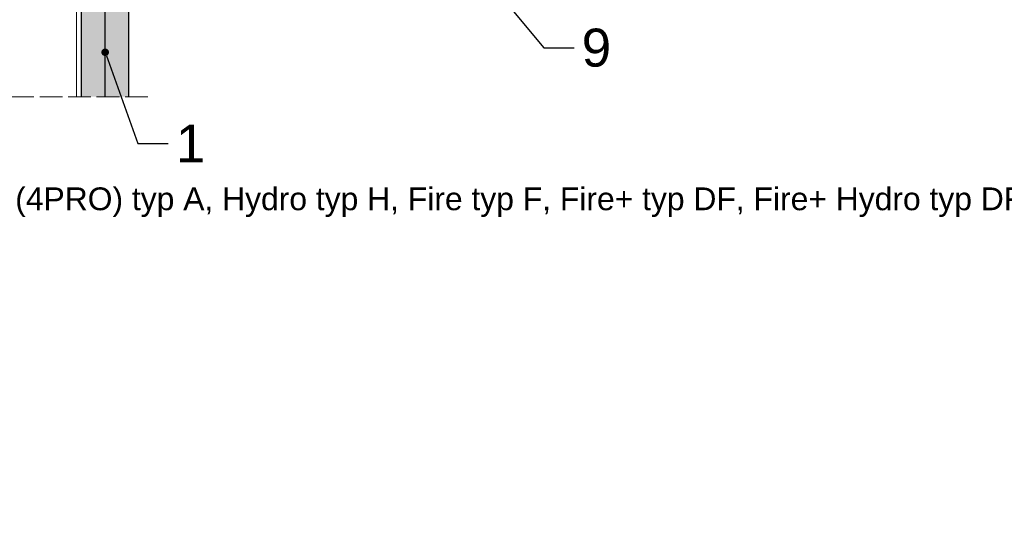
# Model space of a CAD drawing. Header units: millimetres. Extents: x -716 to 4054, y 815 to 2754.
# Tile 16 of 36: x 1591 to 2109, y 815 to 1079. Entities that reach past the tile are written whole.
import ezdxf
from ezdxf import colors
from ezdxf.entities.mleader import LeaderData, LeaderLine
from ezdxf.math import Vec2, Vec3

# ---------------------------------------------------------------- set-up
doc = ezdxf.new("R2010")
doc.units = ezdxf.units.MM
doc.linetypes.add('ACAD_ISO02W100', pattern=[15, 12, -3])
for name, color, linetype, lineweight in [('_RIGIPS G-K', 7, 'Continuous', 25), ('_RIGIPS PROFIL', 7, 'Continuous', 18), ('KRESKOWANIE', 7, 'Continuous', 9), ('OPISY', 7, 'Continuous', 9), ('PRZERYWANA', 7, 'ACAD_ISO02W100', 9)]:
    doc.layers.add(name, color=color, linetype=linetype, lineweight=lineweight)
doc.styles.get("Standard").update_dxf_attribs({"font": 'arial.ttf'})
pattern_1 = [(225, (41.559, 0), (1.122532, -3.367596), [0, -3.175])]

# ---------------------------------------------------------------- blocks, each defined once
blk = doc.blocks.new('_Dot')
at = {"color": 0, "linetype": 'ByBlock', "lineweight": -2}
blk.add_line((-0.5, 0), (-1, 0), dxfattribs=at)
at = {"color": 0, "linetype": 'ByBlock', "const_width": 0.5}
blk.add_lwpolyline([(-0.25, 0, 1), (0.25, 0, 1)], format="xyb", close=True, dxfattribs=at)

msp = doc.modelspace()

# ---------------------------------------------------------------- hatches: boundary and pattern name
at = {"layer": 'KRESKOWANIE'}
h = msp.add_hatch(dxfattribs=at)
h.set_pattern_fill('DOTS', color=256, scale=2, angle=225, style=0)
h.set_pattern_definition(pattern_1)
h.paths.add_polyline_path([(1635.76, 1466.92), (1623.26, 1466.92), (1623.26, 1038.72), (1635.76, 1038.72)])
h = msp.add_hatch(dxfattribs=at)
h.set_pattern_fill('DOTS', color=256, scale=2, angle=225, style=0)
h.set_pattern_definition(pattern_1)
h.paths.add_polyline_path([(1648.26, 1466.92), (1635.76, 1466.92), (1635.76, 1038.72), (1648.26, 1038.72)])

# ---------------------------------------------------------------- linework, layer by layer
at = {"layer": '_RIGIPS G-K'}
for p, q in [((1623.26, 1038.72), (1623.26, 1471.92)), ((1648.26, 1038.72), (1648.26, 1471.92)), ((1635.76, 1038.72), (1635.76, 1466.92))]:
    msp.add_line(p, q, dxfattribs=at)
at = {"layer": '_RIGIPS PROFIL', "lineweight": 9}
msp.add_line((1620.66, 1038.72), (1620.66, 1448.52), dxfattribs=at)
at = {"layer": 'PRZERYWANA'}
msp.add_line((1658.26, 1038.72), (1509.26, 1038.72), dxfattribs=at)

# ---------------------------------------------------------------- texts
at = {"insert": (1160.78, 990.98), "char_height": 12, "width": 987.7123, "attachment_point": 1}
msp.add_mtext('1. Opłytowanie z płyt gipsowo-kartonowych RIGIPS PRO (4PRO) typ A, Hydro typ H, Fire typ F, Fire+ typ DF, Fire+ Hydro typ DFH2\\P2. Taśma uszczelniająca piankowa RIGIPS\\P3. Profil poziomy RIGIPS UW 75 ULTRASTIL\\P4. Profil słupkowy RIGIPS CW 75 ULTRASTIL\\P5. Profil przejściowy RIGIPS UD 30 ULTRASTIL\\P6. Wypełnienie z wełny mineralnej szklanej lub skalnej\\P7. Tasma spoinowa RIGIPS\\P8. Tasma samoprzylepna (poślizgowa)\\P9. Sufit podwieszany RIGIPS', dxfattribs=at)

# ---------------------------------------------------------------- leaders
at = {"layer": 'OPISY'}
ml = msp.add_multileader_mtext('Standard', dxfattribs=at)
ml.set_content('9', color=256)
ml.set_leader_properties()
ml.set_arrow_properties(name='DOT')
ml.build(insert=Vec2(0, 0))
ml.multileader.update_dxf_attribs({"dogleg_length": 16})
ctx = ml.context
ctx.base_point, ctx.char_height, ctx.landing_gap_size, ctx.plane_origin = Vec3(1882.72, 1064.43), 20, 4, Vec3(1834.64, 1103.2)
notes = []
notes.append((ctx, [(0, (1, 1, 0), (1866.72, 1064.43), (1, 0), 16, [(0, [(1834.64, 1103.2)], 0, [])])]))
ctx.mtext.insert, ctx.mtext.flow_direction = Vec3(1886.72, 1074.6), 5
ml = msp.add_multileader_mtext('Standard', dxfattribs=at)
ml.set_content('1', color=256)
ml.set_leader_properties()
ml.set_arrow_properties(name='DOT')
ml.build(insert=Vec2(0, 0))
ctx = ml.context
ctx.base_point, ctx.char_height, ctx.landing_gap_size, ctx.plane_origin = Vec3(1668.97, 1014.1), 20, 4, Vec3(1476.38, 870.44)
notes.append((ctx, [(0, (1, 1, 0), (1652.97, 1014.1), (1, 0), 16, [(0, [(1635.76, 1062.15)], 0, [])])]))
ctx.mtext.insert, ctx.mtext.flow_direction = Vec3(1672.97, 1024.1), 5
for ctx, leaders in notes:
    for number, flags, end, landing, length, lines in leaders:
        leader = LeaderData()
        leader.index, (leader.has_last_leader_line, leader.has_dogleg_vector, leader.attachment_direction) = number, flags
        leader.last_leader_point, leader.dogleg_vector, leader.dogleg_length = Vec3(end), Vec3(landing), length
        for number, points, colour, breaks in lines:
            line = LeaderLine()
            line.index, line.vertices, line.color, line.breaks = number, Vec3.list(points), colors.encode_raw_color(colour), breaks
            leader.lines.append(line)
        ctx.leaders.append(leader)

doc.saveas('drawing.dxf')
